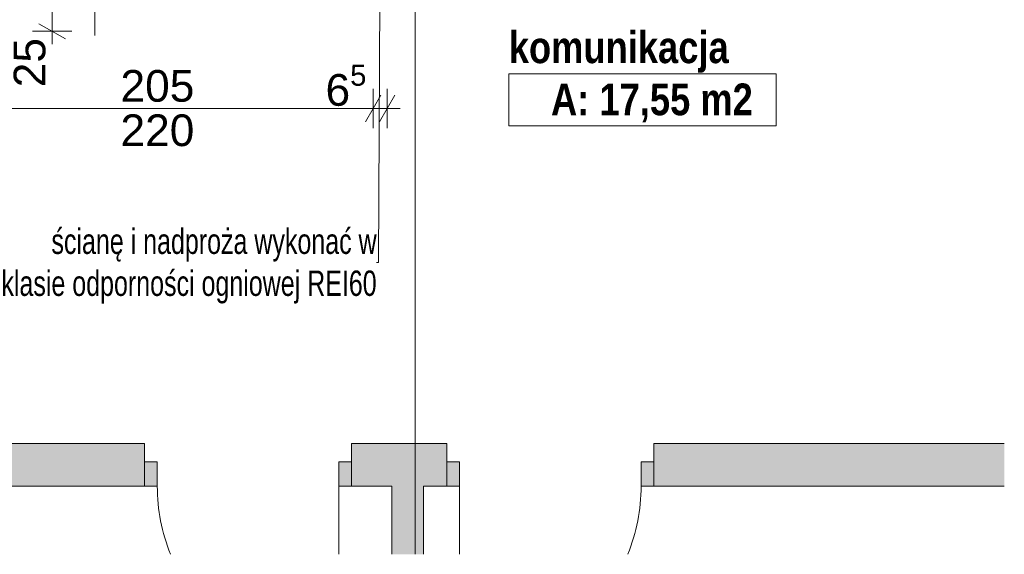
# Paper-space layout 'A-33 RZUT - PIĘTRO 3' of a CAD drawing. Header units: millimetres. Extents: x 0 to 800, y 0 to 550.
# Tile 9 of 14: x 452 to 545, y 111 to 161. Entities that reach past the tile are written whole.
import ezdxf
from ezdxf.xclip import XClip

# ---------------------------------------------------------------- set-up
doc = ezdxf.new("R2010")
doc.units = ezdxf.units.MM
doc.header["$MEASUREMENT"] = 0
doc.header["$XCLIPFRAME"] = 0
doc.linetypes.add('DASHDOTX2', pattern=[1000, 500, -250, 0, -250])
doc.linetypes.add('PRZERYWANA_DU_A', pattern=[550, 350.0000000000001, -199.9999999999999])
for name, color, linetype, lineweight in [('0_Nr_pióra__2', 8, 'Continuous', 13), ('A_strefy_Nr_pióra__1', 7, 'Continuous', 20), ('A_wymiary_Nr_pióra__1', 7, 'Continuous', 20), ('A_wymiary_Nr_pióra__2', 8, 'Continuous', 13), ('A_ściany_Nr_pióra__1', 7, 'Continuous', 20), ('Drzwi Archicad_Nr_pióra__1', 7, 'Continuous', 20)]:
    doc.layers.add(name, color=color, linetype=linetype, lineweight=lineweight)
for name, color, linetype, lineweight, true_color in [('A_opis ścian_Nr_pióra__19', 7, 'Continuous', 5, 0x191919), ('A_opis_Nr_pióra__10', 7, 'Continuous', 13, 0x4b4b4b), ('A_opis_Nr_pióra__255', 7, 'Continuous', 15, 0x242424), ('A_osie_Nr_pióra__16', 7, 'Continuous', 5, 0x0f0f0f)]:
    doc.layers.add(name, color=color, linetype=linetype, lineweight=lineweight, true_color=true_color)
for name, color, linetype in [('A_podrys', 7, 'Continuous'), ('A_ściany', 7, 'Continuous'), ('Drzwi Archicad', 7, 'Continuous')]:
    doc.layers.add(name, color=color, linetype=linetype)
doc.styles.add('STYL_AUTOMATYCZNY_1', font='arial.ttf')
doc.styles.add('STYL_AUTOMATYCZNY_2', font='ARIALN.TTF')
doc.styles.add('STYL_AUTOMATYCZNY_5', font='arial.ttf')
doc.styles.add('STYL_AUTOMATYCZNY_6', font='ARIALN.TTF')

# ---------------------------------------------------------------- blocks, each defined once
blk = doc.blocks.new('Rysunek_1_1', base_point=(-3193.413088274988, -647.6028358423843))
at = {"layer": 'A_ściany', "linetype": 'Continuous', "lineweight": 0, "true_color": 0x000000}
for points in [[(398.9811296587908, 121.046832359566), (398.9811296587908, 116.986832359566), (463.5811296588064, 116.986832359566), (463.5811296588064, 121.046832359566)], [(483.1811296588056, 116.986832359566), (492.1811296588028, 116.986832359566), (492.1811296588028, 121.046832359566), (483.1811296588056, 121.046832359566)], [(511.7811247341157, 121.0468328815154), (511.7811247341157, 116.9868310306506), (544.9695826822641, 116.9868310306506), (544.9695826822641, 121.0468328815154)], [(489.9957720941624, 116.9868324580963), (486.995767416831, 116.9868324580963), (486.995767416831, 110.5468353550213), (489.9957720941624, 110.5468353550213)]]:
    blk.add_hatch(color=18, dxfattribs=at).paths.add_polyline_path(points)
at = {"layer": 'Drzwi Archicad', "linetype": 'Continuous', "lineweight": 0, "true_color": 0xfdfdfd}
for points in [[(463.5811296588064, 119.286832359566), (463.5811296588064, 116.986832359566), (464.7811296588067, 116.986832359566), (464.7811296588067, 119.286832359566)], [(483.1811296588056, 116.986832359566), (483.1811296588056, 119.286832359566), (481.9811296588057, 119.286832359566), (481.9811296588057, 116.986832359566)], [(492.1811296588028, 116.986832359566), (493.3811296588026, 116.986832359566), (493.3811296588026, 119.286832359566), (492.1811296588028, 119.286832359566)], [(511.7811296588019, 119.286832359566), (510.5811296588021, 119.286832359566), (510.5811296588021, 116.986832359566), (511.7811296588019, 116.986832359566)]]:
    blk.add_hatch(color=7, dxfattribs=at).paths.add_polyline_path(points)
at = {"layer": '0_Nr_pióra__2', "color": 8, "linetype": 'PRZERYWANA_DU_A', "lineweight": 13, "ltscale": 2, "flags": 128}
blk.add_lwpolyline([(360.839159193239, 110.5468323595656), (544.9695795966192, 110.5468323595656)], dxfattribs=at)
at = {"layer": 'A_opis ścian_Nr_pióra__19', "color": 250, "linetype": 'Continuous', "lineweight": 5, "ltscale": 2, "true_color": 0x191919}
blk.add_line((458.8754090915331, 179.6587580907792), (458.8754090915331, 159.6587592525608), dxfattribs=at)
at = {"layer": 'A_opis_Nr_pióra__255', "color": 250, "linetype": 'Continuous', "lineweight": 15, "ltscale": 2, "true_color": 0x242424}
for p, q in [((485.8607471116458, 166.1229695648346), (485.708451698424, 138.1645949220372)), ((485.708451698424, 138.1645949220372), (485.5459977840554, 138.1645949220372))]:
    blk.add_line(p, q, dxfattribs=at)
at = {"layer": 'A_osie_Nr_pióra__16', "color": 250, "linetype": 'DASHDOTX2', "lineweight": 5, "ltscale": 2, "true_color": 0x0f0f0f}
blk.add_line((489.1811322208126, 409.4627815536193), (489.1811322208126, 110.5468336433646), dxfattribs=at)
at = {"layer": 'A_strefy_Nr_pióra__1', "color": 7, "linetype": 'Continuous', "lineweight": 20, "ltscale": 2}
for p, q in [((498.0568151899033, 156.0323012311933), (498.0568151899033, 151.0911271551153)), ((498.0568151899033, 156.0323012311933), (523.3617385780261, 156.0323012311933)), ((523.3617385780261, 156.0323012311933), (523.3617385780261, 151.0911271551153)), ((498.0568151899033, 151.0911271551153), (523.3617385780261, 151.0911271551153))]:
    blk.add_line(p, q, dxfattribs=at)
at = {"layer": 'A_wymiary_Nr_pióra__1', "color": 7, "linetype": 'Continuous', "lineweight": 20, "ltscale": 2}
for p, q in [((453.5795831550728, 160.7685213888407), (456.0795820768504, 159.3251484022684)), ((484.5078900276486, 151.4889657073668), (485.9512704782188, 153.9889646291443)), ((487.2712635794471, 153.9889646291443), (485.8278905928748, 151.4889657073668))]:
    blk.add_line(p, q, dxfattribs=at)
at = {"layer": 'A_wymiary_Nr_pióra__2', "color": 8, "linetype": 'Continuous', "lineweight": 13, "ltscale": 2}
for p, q in [((454.8295788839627, 160.0468348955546), (454.8295788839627, 165.0868323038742)), ((456.7045799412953, 160.0468348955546), (452.95457782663, 160.0468348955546)), ((454.8295788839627, 158.8243290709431), (454.8295788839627, 160.0468348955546)), ((485.2295765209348, 150.8639678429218), (485.2295765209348, 154.6139624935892)), ((486.549577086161, 150.8639678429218), (486.549577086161, 154.6139624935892)), ((444.2295822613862, 152.7389614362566), (485.2295765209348, 152.7389614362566)), ((485.2295765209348, 152.7389614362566), (486.549577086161, 152.7389614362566)), ((486.549577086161, 152.7389614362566), (487.7720829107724, 152.7389614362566))]:
    blk.add_line(p, q, dxfattribs=at)
at = {"layer": 'A_ściany_Nr_pióra__1', "color": 7, "linetype": 'Continuous', "lineweight": 20, "ltscale": 2}
for p, q in [((463.581131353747, 121.0468338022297), (462.8411282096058, 121.0468338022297)), ((463.581131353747, 119.2868305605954), (463.581131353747, 121.0468338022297)), ((483.1811270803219, 121.0468338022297), (483.9211302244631, 121.0468338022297)), ((483.1811270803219, 119.2868305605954), (483.1811270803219, 121.0468338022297)), ((492.1811261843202, 121.0468338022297), (491.441130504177, 121.0468338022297)), ((492.1811261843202, 119.2868305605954), (492.1811261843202, 121.0468338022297)), ((511.7811293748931, 121.0468338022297), (512.5211325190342, 121.0468338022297)), ((511.7811293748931, 119.2868305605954), (511.7811293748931, 121.0468338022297)), ((463.581131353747, 116.9868294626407), (463.581131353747, 119.2868305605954)), ((483.1811270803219, 116.9868294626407), (483.1811270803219, 119.2868305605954)), ((492.1811261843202, 116.9868294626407), (492.1811261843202, 119.2868305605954)), ((511.7811293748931, 116.9868294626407), (511.7811293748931, 119.2868305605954)), ((463.581131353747, 116.9868294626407), (462.641130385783, 116.9868294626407)), ((483.1811270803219, 116.9868294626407), (484.1211280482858, 116.9868294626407)), ((492.1811261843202, 116.9868294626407), (491.2411326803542, 116.9868294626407)), ((511.7811293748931, 116.9868294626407), (512.721130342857, 116.9868294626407))]:
    blk.add_line(p, q, dxfattribs=at)
at = {"layer": 'A_ściany_Nr_pióra__1', "color": 7, "linetype": 'Continuous', "lineweight": 20, "ltscale": 2, "flags": 128}
for points in [[(463.5811296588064, 121.046832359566), (398.9811296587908, 121.046832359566)], [(492.1811296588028, 121.046832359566), (483.1811296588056, 121.046832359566)], [(544.9695795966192, 121.046832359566), (511.7811296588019, 121.046832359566)], [(424.5811296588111, 116.986832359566), (463.5811296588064, 116.986832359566)], [(483.1811296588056, 116.986832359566), (486.9957686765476, 116.986832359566)], [(486.9957686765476, 116.986832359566), (486.9957686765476, 110.5468323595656)], [(489.9957686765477, 116.986832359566), (492.1811296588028, 116.986832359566)], [(489.9957686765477, 110.5468323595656), (489.9957686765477, 116.986832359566)], [(511.7811296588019, 116.986832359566), (544.9695795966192, 116.986832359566)]]:
    blk.add_lwpolyline(points, dxfattribs=at)
at = {"layer": 'Drzwi Archicad_Nr_pióra__1', "color": 7, "linetype": 'Continuous', "lineweight": 20, "ltscale": 2}
for p, q in [((463.581131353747, 121.0468338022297), (462.8411282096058, 121.0468338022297)), ((463.581131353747, 121.0468338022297), (462.8411282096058, 121.0468338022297)), ((463.581131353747, 119.2868305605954), (463.581131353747, 121.0468338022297)), ((463.581131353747, 119.2868305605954), (463.581131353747, 121.0468338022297)), ((483.1811270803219, 119.2868305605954), (483.1811270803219, 121.0468338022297)), ((483.1811270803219, 119.2868305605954), (483.1811270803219, 121.0468338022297)), ((483.1811270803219, 121.0468338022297), (483.9211302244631, 121.0468338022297)), ((483.1811270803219, 121.0468338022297), (483.9211302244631, 121.0468338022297)), ((492.1811261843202, 121.0468338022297), (491.441130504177, 121.0468338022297)), ((492.1811261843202, 121.0468338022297), (491.441130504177, 121.0468338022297)), ((492.1811261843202, 119.2868305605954), (492.1811261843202, 121.0468338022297)), ((492.1811261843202, 119.2868305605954), (492.1811261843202, 121.0468338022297)), ((511.7811293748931, 119.2868305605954), (511.7811293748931, 121.0468338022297)), ((511.7811293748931, 119.2868305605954), (511.7811293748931, 121.0468338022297)), ((511.7811293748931, 121.0468338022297), (512.5211325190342, 121.0468338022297)), ((511.7811293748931, 121.0468338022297), (512.5211325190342, 121.0468338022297)), ((463.581131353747, 119.2868305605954), (464.7811332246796, 119.2868305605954)), ((463.581131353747, 116.9868294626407), (463.581131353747, 119.2868305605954)), ((463.581131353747, 116.9868294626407), (463.581131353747, 119.2868305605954)), ((463.581131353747, 116.9868294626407), (463.581131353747, 119.2868305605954)), ((464.7811332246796, 119.2868305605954), (464.7811332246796, 116.9868294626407)), ((481.9811326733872, 116.9868294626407), (481.9811326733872, 119.2868305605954)), ((481.9811326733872, 119.2868305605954), (483.1811270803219, 119.2868305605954)), ((483.1811270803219, 119.2868305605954), (483.1811270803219, 116.9868294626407)), ((483.1811270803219, 116.9868294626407), (483.1811270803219, 119.2868305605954)), ((483.1811270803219, 116.9868294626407), (483.1811270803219, 119.2868305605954)), ((493.3811280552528, 119.2868305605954), (492.1811261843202, 119.2868305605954)), ((492.1811261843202, 119.2868305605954), (492.1811261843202, 116.9868294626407)), ((492.1811261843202, 116.9868294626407), (492.1811261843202, 119.2868305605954)), ((492.1811261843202, 116.9868294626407), (492.1811261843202, 119.2868305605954)), ((493.3811280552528, 116.9868294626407), (493.3811280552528, 119.2868305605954)), ((511.7811293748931, 119.2868305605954), (510.5811275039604, 119.2868305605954)), ((510.5811275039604, 119.2868305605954), (510.5811275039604, 116.9868294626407)), ((511.7811293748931, 116.9868294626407), (511.7811293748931, 119.2868305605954)), ((511.7811293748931, 116.9868294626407), (511.7811293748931, 119.2868305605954)), ((511.7811293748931, 116.9868294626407), (511.7811293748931, 119.2868305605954)), ((463.581131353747, 116.9868294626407), (462.641130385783, 116.9868294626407)), ((463.581131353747, 116.9868294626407), (462.641130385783, 116.9868294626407)), ((464.7811332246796, 116.9868294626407), (463.581131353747, 116.9868294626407)), ((481.9811326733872, 116.9868318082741), (481.9811326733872, 110.5468347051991)), ((483.1811270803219, 116.9868294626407), (481.9811326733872, 116.9868294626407)), ((483.1811270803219, 116.9868294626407), (484.1211280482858, 116.9868294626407)), ((483.1811270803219, 116.9868294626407), (484.1211280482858, 116.9868294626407)), ((492.1811261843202, 116.9868294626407), (491.2411326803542, 116.9868294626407)), ((492.1811261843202, 116.9868294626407), (491.2411326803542, 116.9868294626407)), ((492.1811261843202, 116.9868294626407), (493.3811280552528, 116.9868294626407)), ((493.3811280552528, 116.9868318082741), (493.3811280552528, 110.5468347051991)), ((510.5811275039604, 116.9868294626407), (511.7811293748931, 116.9868294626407)), ((511.7811293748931, 116.9868294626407), (512.721130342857, 116.9868294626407)), ((511.7811293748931, 116.9868294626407), (512.721130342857, 116.9868294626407))]:
    blk.add_line(p, q, dxfattribs=at)
for centre, start, end in [((481.9811296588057, 116.9868323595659), 180, 201.9883836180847), ((493.3811296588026, 116.9868323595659), 338.0116163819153, 0)]:
    blk.add_arc(centre, 17.19999999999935, start, end, dxfattribs=at)
at = {"layer": 'A_opis_Nr_pióra__10', "color": 251, "linetype": 'Continuous', "lineweight": 13, "true_color": 0x4b4b4b, "insert": (485.545998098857, 137.82738163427), "char_height": 2.400000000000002, "width": 42.19162256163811, "attachment_point": 6, "line_spacing_factor": 0.9929321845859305, "style": 'STYL_AUTOMATYCZNY_2'}
blk.add_mtext('\\A1;{\\pqr;\\fArial Narrow|b0|i0|c238|p0;\\W1.000000;ścianę i nadproża wykonać w klasie odporności ogniowej REI60}', dxfattribs=at)
at = {"layer": 'A_strefy_Nr_pióra__1', "color": 7, "linetype": 'Continuous', "lineweight": 20, "char_height": 3, "attachment_point": 1, "style": 'STYL_AUTOMATYCZNY_6'}
for s, insert in [('\\A1;{\\pql;\\fArial Narrow|b1|i0|c238|p0;\\W1.000000;komunikacja}', (498.0568180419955, 160.0346009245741)), ('\\A1;{\\pql;\\fArial Narrow|b1|i0|c238|p0;\\W1.000000;A: 17,55 m2}', (502.0568180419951, 155.1037644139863))]:
    blk.add_mtext(s, dxfattribs=dict(at, insert=insert))
at = {"layer": 'A_wymiary_Nr_pióra__1', "color": 7, "linetype": 'Continuous', "lineweight": 20, "insert": (480.7086996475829, 152.123575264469), "char_height": 3, "attachment_point": 7, "style": 'STYL_AUTOMATYCZNY_1'}
blk.add_mtext('\\A1;{\\pql;\\fArial|b0|i0|c238|p0;\\W1.000000;6\\fArial|b0|i0|c238|p0;\\W1.000000;\\A1{\\H.66x;\\S5^  ;}}', dxfattribs=at)
at = {"layer": 'A_wymiary_Nr_pióra__1', "color": 7, "linetype": 'Continuous', "lineweight": 20, "insert": (454.2295795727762, 154.7479822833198), "char_height": 3, "width": 4.57635, "attachment_point": 7, "rotation": 90, "style": 'STYL_AUTOMATYCZNY_5'}
blk.add_mtext('\\A1;{\\pql;\\fArial|b0|i0|c238|p0;\\W1.000000;25}', dxfattribs=at)
at = {"layer": 'A_wymiary_Nr_pióra__1', "color": 7, "linetype": 'Continuous', "lineweight": 20, "char_height": 3, "width": 6.86451, "attachment_point": 7, "style": 'STYL_AUTOMATYCZNY_5'}
for s, insert in [('\\A1;{\\pql;\\fArial|b0|i0|c238|p0;\\W1.000000;205}', (461.2973245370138, 153.338964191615)), ('\\A1;{\\pql;\\fArial|b0|i0|c238|p0;\\W1.000000;220}', (461.2973245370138, 149.1389640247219))]:
    blk.add_mtext(s, dxfattribs=dict(at, insert=insert))

psp = doc.layouts.new('A-33 RZUT - PIĘTRO 3')

# ---------------------------------------------------------------- block references
at = {"layer": 'A_podrys', "color": 37, "linetype": 'Continuous', "lineweight": 5, "true_color": 0x656532}
ref = psp.add_blockref('Rysunek_1_1', (-3193.413088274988, -647.6028358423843), dxfattribs=at)
XClip(ref).set_block_clipping_path([(44.06963709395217, 110.5468323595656), (544.9695795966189, 528.1668323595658)])

doc.saveas('drawing.dxf')
